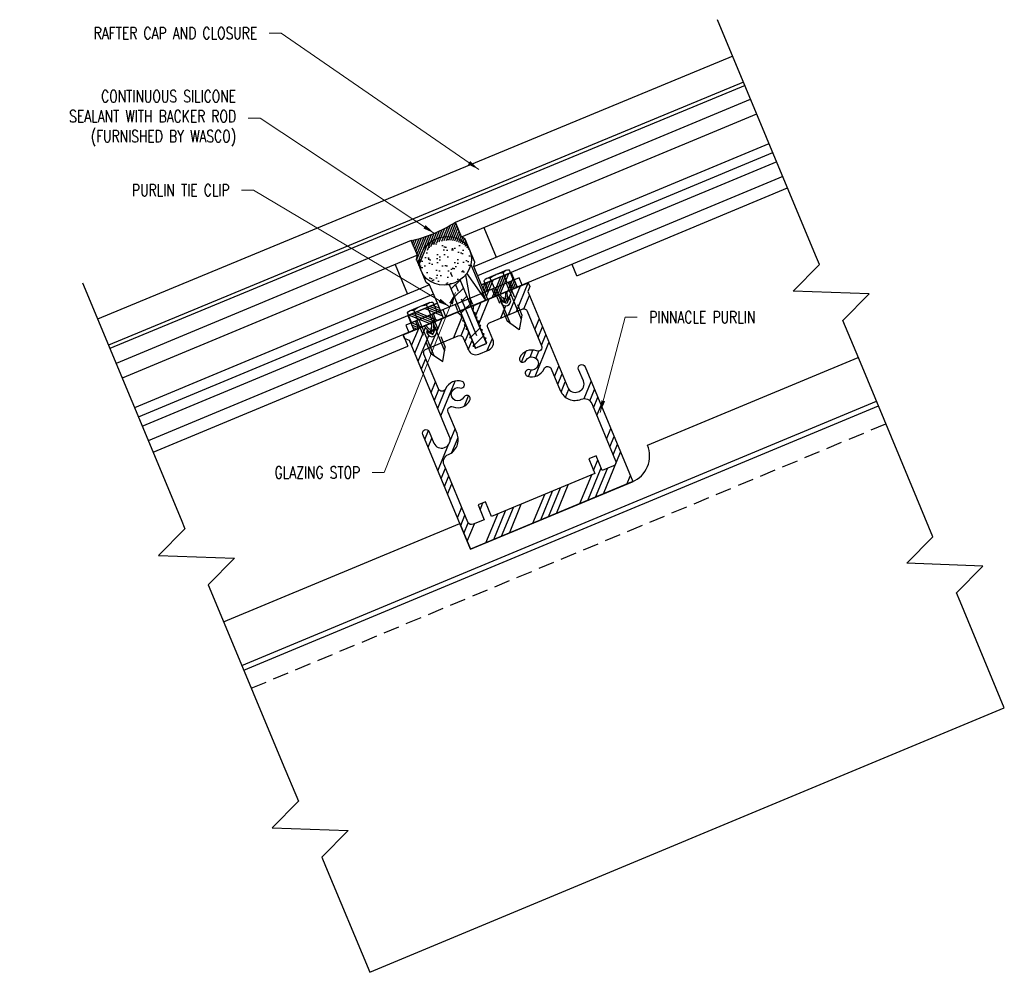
# Model space of a CAD drawing. Header units: inches. Extents: x 211.5 to 226.9, y -42.8 to -27.9.
import ezdxf

# ---------------------------------------------------------------- set-up
doc = ezdxf.new("R2010")
doc.units = ezdxf.units.IN
doc.header["$MEASUREMENT"] = 0
for name, pattern in [('CENTER', [2, 1.25, -0.25, 0.25, -0.25]), ('HIDDEN', [0.375, 0.25, -0.125]), ('HIDDEN2', [0.1875, 0.125, -0.0625])]:
    doc.linetypes.add(name, pattern=pattern)
for name, color, linetype in [('CLIPS', 173, 'Continuous'), ('DIMENSIONS', 2, 'Continuous'), ('Extrusion Hatch', 30, 'Continuous'), ('extrusion_hatch', 30, 'Continuous'), ('EXTRUSIONS', 1, 'Continuous'), ('GASKETS', 7, 'Continuous'), ('GLASS', 5, 'Continuous'), ('hardware', 131, 'Continuous')]:
    doc.layers.add(name, color=color, linetype=linetype)
doc.styles.add('WASCO', font='SIMPLEX.shx', dxfattribs={"width": 0.75})
doc.dimstyles.new('WASCO', dxfattribs={"dimscale": 0, "dimtxt": 0.09375, "dimasz": 0.09375, "dimexe": 0.125, "dimexo": 0.0625, "dimgap": 0.09375, "dimtad": 0, "dimtoh": 1, "dimdec": 5, "dimzin": 3, "dimdsep": 46, "dimlunit": 4, "dimtxsty": 'WASCO', "dimcen": 0, "dimclrd": 256, "dimclre": 256, "dimclrt": 256, "dimaunit": 1, "dimadec": 3, "dimazin": 0, "dimtfac": 0.8, "dimtdec": 5, "dimtofl": 0, "dimtmove": 0, "dimatfit": 0, "dimfxl": 1, "dimfrac": 2, "dimtolj": 1, "dimtzin": 0, "dimlwd": 5, "dimlwe": 5, "dimarcsym": 0})

# ---------------------------------------------------------------- blocks, each defined once
blk = doc.blocks.new('G102')
at = {"layer": 'GASKETS'}
h = blk.add_hatch(dxfattribs=at)
h.set_pattern_fill('ANSI34', color=256, scale=0.25, angle=0.0003506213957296, style=0)
h.set_pattern_definition([(45.00035062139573, (-706.9454918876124, -56.195064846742), (-0.1325833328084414, 0.1325817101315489), []), (45.00035062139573, (-706.9012977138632, -56.19506457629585), (-0.1325833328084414, 0.1325817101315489), []), (45.00035062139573, (-706.857103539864, -56.19506430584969), (-0.1325833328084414, 0.1325817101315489), []), (45.00035062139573, (-706.8129093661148, -56.19506403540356), (-0.1325833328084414, 0.1325817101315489), [])])
h.paths.add_polyline_path([(0.0488451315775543, 0.1280015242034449), (0.0247932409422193, 0.0598401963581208), (0.014485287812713, 0.0598401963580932), (0.014485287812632, -0.0020828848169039), (0.0569116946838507, 0.0403435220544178), (0.0710538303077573, 0.0262013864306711), (2.5876427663e-06, -0.0448498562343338), (-0.0710486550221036, 0.0262013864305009), (-0.0569065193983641, 0.0403435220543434), (-0.0144801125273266, -0.0020828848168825), (-0.0144801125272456, 0.0598401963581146), (-0.0247880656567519, 0.059840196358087), (-0.0488399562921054, 0.128001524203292), (-0.2499974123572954, 0.1280015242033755), (-0.2499989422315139, 0.3780015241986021), (0.2500010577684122, 0.3780015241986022), (0.250002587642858, 0.1280015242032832)])
blk.add_lwpolyline([(0.0488451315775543, 0.1280015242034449), (0.0247932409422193, 0.0598401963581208), (0.014485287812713, 0.0598401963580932), (0.014485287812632, -0.0020828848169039), (0.0569116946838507, 0.0403435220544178), (0.0710538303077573, 0.0262013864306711), (2.5876427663e-06, -0.0448498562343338), (-0.0710486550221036, 0.0262013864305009), (-0.0569065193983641, 0.0403435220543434), (-0.0144801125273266, -0.0020828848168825), (-0.0144801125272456, 0.0598401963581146), (-0.0247880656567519, 0.059840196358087), (-0.0488399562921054, 0.128001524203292), (-0.2499974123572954, 0.1280015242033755), (-0.2499989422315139, 0.3780015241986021), (0.2500010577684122, 0.3780015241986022), (0.250002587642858, 0.1280015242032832)], close=True, dxfattribs=at)
blk = doc.blocks.new('F103S')
at = {"layer": 'hardware'}
for p, q in [((-0.1837835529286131, 0.1744360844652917), (-0.1837835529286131, -0.1736377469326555)), ((0, 0.216506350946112), (-0.1677547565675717, 0.2165063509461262)), ((0, 0.216506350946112), (0, -0.2165063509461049)), ((0, 0.1082531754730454), (-0.1678028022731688, 0.1082531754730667)), ((0.75, 0.0007983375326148), (0.555158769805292, -0.1246008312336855)), ((0.5563992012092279, 0.1253991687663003), (0.75, 0.0007983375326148)), ((1.8e-15, -0.1082531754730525), (-0.1680538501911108, -0.1082531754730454)), ((-0.1677547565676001, -0.2165063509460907), (0, -0.2165063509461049))]:
    blk.add_line(p, q, dxfattribs=at)
at = {"layer": 'hardware', "linetype": 'HIDDEN'}
for p, q in [((0, 0.1253991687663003), (0.5563992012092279, 0.1253991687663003)), ((0, -0.1246008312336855), (0.5551587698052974, -0.1246008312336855))]:
    blk.add_line(p, q, dxfattribs=at)
at = {"layer": 'hardware', "linetype": 'Continuous'}
for p, q in [((0, 0.0923991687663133), (0.6076735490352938, 0.0923991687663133)), ((0, -0.0916008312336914), (0.6064331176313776, -0.0916008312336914))]:
    blk.add_line(p, q, dxfattribs=at)
at = {"layer": 'hardware'}
for centre, radius, start, end in [((-0.0846802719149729, 0.1627176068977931), 0.0989676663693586, 147.0779075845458, 212.8708787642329), ((0.2086991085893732, 7.1e-15), 0.3919634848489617, 163.8534504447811, 196.1465495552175), ((-0.0846802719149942, -0.1627176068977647), 0.0989676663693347, 147.1291212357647, 212.9220924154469)]:
    blk.add_arc(centre, radius, start, end, dxfattribs=at)
blk = doc.blocks.new('F902-FS')
at = {"layer": 'CLIPS', "linetype": 'CENTER', "ltscale": 0.5}
blk.add_line((0, -0.4598477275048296), (0, 0.5894712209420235), dxfattribs=at)
at = {"layer": 'CLIPS', "linetype": 'HIDDEN2', "ltscale": 0.5}
for p, q in [((-0.7980000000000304, 0.125), (-0.7980000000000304, 0)), ((-0.4980000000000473, 0.125), (-0.4980000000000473, 0)), ((-0.125, 0.125), (-0.125, 0)), ((0.1249999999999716, 0.125), (0.1249999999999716, 0)), ((0.4980000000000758, 0.125), (0.4980000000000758, 0)), ((0.7980000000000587, 0.125), (0.7980000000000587, 0))]:
    blk.add_line(p, q, dxfattribs=at)
at = {"layer": 'CLIPS'}
for p, q in [((-0.3355000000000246, 0.125), (-0.3355000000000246, 0)), ((0.3355000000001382, 0.125), (0.3355000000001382, 0))]:
    blk.add_line(p, q, dxfattribs=at)
blk.add_lwpolyline([(-0.9605000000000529, 0.125), (-0.9605000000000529, 0), (0.9605000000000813, 0), (0.9605000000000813, 0.125)], close=True, dxfattribs=at)
at = {"layer": 'hardware', "xscale": -1, "rotation": 90}
blk.add_blockref('F103S', (-0.6480000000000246, 0.125), dxfattribs=at)
at = {"layer": 'hardware', "rotation": 270}
blk.add_blockref('F103S', (0.648000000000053, 0.125), dxfattribs=at)

msp = doc.modelspace()

# ---------------------------------------------------------------- hatches: boundary and pattern name
at = {"lineweight": -3}
h = msp.add_hatch(dxfattribs=at)
h.set_pattern_fill('AR-SAND', color=256, scale=0.1, angle=22.619, style=0)
h.set_pattern_definition([(60.119, (-16.53272452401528, -451.0829133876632), (-0.0799207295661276, 0.1754390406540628), [0, -0.152, 0, -0.17, 0, -0.1625]), (30.11900000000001, (-16.53272452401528, -451.0829133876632), (0.0548248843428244, 0.3285732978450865), [0, -0.082, 0, -0.137, 0, -0.0525]), (350.119, (-16.64626369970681, -451.1302193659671), (0.2872434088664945, 0.1202927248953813), [0, -0.05, 0, -0.18, 0, -0.235]), (340.119, (-16.64626369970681, -451.1302193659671), (0.2437348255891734, 0.1966327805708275), [0, -0.025, 0, -0.118, 0, -0.135])])
edge = h.paths.add_edge_path()
edge.add_ellipse((218.1323231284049, -31.63702560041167), major_axis=(0.3819582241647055, 0.1591424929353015), ratio=0.9030606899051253, start_angle=0, end_angle=360)
at = {"layer": 'Extrusion Hatch', "lineweight": -3}
h = msp.add_hatch(dxfattribs=at)
h.set_pattern_fill('ANSI34', color=256)
h.set_pattern_definition([(45, (0, 0), (-0.5303300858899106, 0.5303300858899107), []), (45, (0.176776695, 0), (-0.5303300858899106, 0.5303300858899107), []), (45, (0.353553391, 0), (-0.5303300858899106, 0.5303300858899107), []), (45, (0.5303300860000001, 0), (-0.5303300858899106, 0.5303300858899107), [])])
h.paths.add_polyline_path([(218.3789328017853, -32.42050919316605), (218.6194888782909, -32.99786832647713), (218.7925668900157, -32.92575555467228), (218.5520108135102, -32.34839642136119)])
edge = h.paths.add_edge_path()
edge.add_ellipse((218.1515238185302, -31.63354039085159), major_axis=(0.3819582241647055, 0.1591424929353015), ratio=0.9030606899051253, start_angle=270.15301887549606, end_angle=284.5999070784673, ccw=False)
edge.add_line((218.2961599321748, -31.97808702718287), (218.4173966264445, -32.26906746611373))
edge.add_line((218.4173966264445, -32.26906746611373), (218.5039356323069, -32.23301108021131))
edge.add_line((218.5039356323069, -32.23301108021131), (218.378881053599, -31.93286732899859))
edge = h.paths.add_edge_path()
edge.add_ellipse((218.1515238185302, -31.63354039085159), major_axis=(0.3819582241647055, 0.1591424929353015), ratio=0.9030606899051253, start_angle=255.7106947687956, end_angle=270.1530188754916, ccw=False)
edge.add_line((218.2059642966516, -32.00536712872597), (218.3308576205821, -32.30512385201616))
edge.add_line((218.3308576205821, -32.30512385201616), (218.4173966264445, -32.26906746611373))
edge.add_line((218.4173966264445, -32.26906746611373), (218.2961599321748, -31.97808702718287))
h.paths.add_polyline_path([(218.5039356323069, -32.23301108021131), (218.4173966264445, -32.26906746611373), (218.4654718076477, -32.38445280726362), (218.5520108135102, -32.34839642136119)])
at = {"layer": 'extrusion_hatch'}
h = msp.add_hatch(dxfattribs=at)
h.set_pattern_fill('ANSI34', color=256, scale=0.75, angle=22.619, style=0)
h.set_pattern_definition([(67.619, (218.4654718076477, -32.38445280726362), (-0.5201281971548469, 0.2141796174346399), []), (67.619, (218.5878564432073, -32.33346137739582), (-0.5201281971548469, 0.2141796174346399), []), (67.619, (218.7102410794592, -32.28246994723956), (-0.5201281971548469, 0.2141796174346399), []), (67.619, (218.8326257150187, -32.23147851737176), (-0.5201281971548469, 0.2141796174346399), [])])
h.paths.add_polyline_path([(217.8657565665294, -32.77309326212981), (217.8511307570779, -32.73798982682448), (217.8802296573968, -32.72586580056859), (217.8164906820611, -32.65485011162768), (217.4870041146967, -32.79213034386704), (217.5112340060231, -32.85028455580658), (217.5897331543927, -32.88268487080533), (218.2154416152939, -34.38444903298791, -0.4142135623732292), (218.1481314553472, -34.54790955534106), (218.13336213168, -34.55406317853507, -0.4142135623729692), (217.969901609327, -34.48675301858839), (217.8946735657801, -34.30619803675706, 1), (217.7940575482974, -34.34811959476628), (218.5423381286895, -36.14406935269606), (221.0808156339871, -35.08641536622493), (220.332535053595, -33.29046560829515, 1), (220.2319190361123, -33.33238716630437), (220.3071470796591, -33.51294214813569, -0.4142135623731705), (220.2398369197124, -33.67640267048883), (220.2250675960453, -33.68255629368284, -0.4142135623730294), (220.0616070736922, -33.61524613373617), (219.435898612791, -32.11348197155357), (219.4681693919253, -32.03492948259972), (219.4439395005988, -31.97677527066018), (219.1144529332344, -32.11405550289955), (219.1199941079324, -32.20931924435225), (219.1490930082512, -32.19719521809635), (219.1637188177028, -32.23229865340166, -1), (219.0196099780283, -32.29234145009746), (219.0049841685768, -32.25723801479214), (219.0340830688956, -32.24511398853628), (218.97034409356, -32.17409829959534), (218.5946439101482, -32.33063338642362), (218.5838881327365, -32.41366385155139), (218.597551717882, -32.44645785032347), (218.6204715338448, -32.44942688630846), (218.6064403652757, -32.46779151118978), (218.624878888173, -32.51204584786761), (218.6477987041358, -32.51501488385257), (218.6337675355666, -32.53337950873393), (218.652206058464, -32.57763384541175), (218.6751258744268, -32.58060288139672), (218.6610947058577, -32.59896750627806), (218.6795332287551, -32.64322184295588), (218.7024530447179, -32.64619087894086), (218.6884218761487, -32.66455550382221), (218.7068603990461, -32.70880984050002), (218.7297802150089, -32.71177887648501), (218.7157490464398, -32.73014350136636), (218.7341875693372, -32.77439783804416), (218.7571073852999, -32.77736687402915), (218.7430762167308, -32.7957314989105), (218.7615147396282, -32.83998583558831), (218.7844345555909, -32.84295487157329), (218.7704033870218, -32.86131949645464), (218.7965577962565, -32.92409274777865), (218.6154979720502, -32.99953113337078), (218.603007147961, -32.96955188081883), (218.5800873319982, -32.96658284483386), (218.5941185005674, -32.94821821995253), (218.57567997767, -32.90396388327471), (218.5527601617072, -32.90099484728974), (218.5667913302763, -32.88263022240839), (218.5483528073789, -32.83837588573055), (218.5254329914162, -32.83540684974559), (218.5394641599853, -32.81704222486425), (218.5210256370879, -32.77278788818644), (218.4981058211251, -32.76981885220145), (218.5121369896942, -32.7514542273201), (218.4936984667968, -32.70719989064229), (218.4707786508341, -32.70423085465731), (218.4848098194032, -32.68586622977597), (218.4663712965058, -32.64161189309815), (218.4434514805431, -32.63864285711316), (218.4574826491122, -32.6202782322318), (218.4390441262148, -32.576023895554), (218.416124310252, -32.57305485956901), (218.4301554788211, -32.55469023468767), (218.4117169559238, -32.51043589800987), (218.388797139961, -32.50746686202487), (218.4028283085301, -32.48910223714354), (218.3362997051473, -32.4382722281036), (217.9605995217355, -32.59480731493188), (217.9661406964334, -32.69007105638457), (217.9952395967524, -32.67794703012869), (218.0098654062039, -32.71305046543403, -1)])
h.paths.add_polyline_path([(218.3484462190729, -32.80560488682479, -0.4142135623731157), (218.4295226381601, -32.83899072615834), (218.5078734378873, -33.02704064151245, 0.4142135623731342), (218.6713326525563, -33.09435026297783), (218.8245662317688, -33.03050565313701, 0.4142135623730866), (218.8918758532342, -32.86704643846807), (218.8135250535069, -32.67899652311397, -0.4142135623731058), (218.8469108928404, -32.59792010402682), (219.3481462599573, -32.38908091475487, -0.4142139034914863), (219.4292227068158, -32.42246682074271), (219.6540909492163, -32.96217532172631, -0.6601519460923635), (219.5745353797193, -33.04386188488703, 0.3864122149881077), (219.3111414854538, -33.14575979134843, 0.5162213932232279), (219.3509588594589, -33.22060913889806, 0.3284123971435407), (219.4061342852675, -33.19280024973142, -2.170601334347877), (219.4669384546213, -33.33873646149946, 0.3178372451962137), (219.4096274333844, -33.35664679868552, 0.5286993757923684), (219.4334485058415, -33.43930912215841, 0.3864115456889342), (219.6912720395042, -33.32404270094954, -0.66015194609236), (219.8052927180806, -33.32507618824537), (219.946221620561, -33.66332104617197, 0.4142139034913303), (220.2731427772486, -33.79794163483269, -0.4142135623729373), (220.4366032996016, -33.86525179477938), (220.8093782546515, -34.75994973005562, -0.4142135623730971), (220.775992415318, -34.84102614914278), (220.6024528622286, -34.91333122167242), (220.5063024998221, -34.68256053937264), (220.3909171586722, -34.73063572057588), (220.4870675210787, -34.96140640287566), (218.8716727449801, -35.63445893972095), (218.7755223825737, -35.40368825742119), (218.6601370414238, -35.45176343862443), (218.7562874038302, -35.68253412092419), (218.5827478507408, -35.75483919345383, -0.4142135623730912), (218.5016714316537, -35.72145335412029), (218.1288964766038, -34.82675541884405, -0.4142135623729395), (218.1962066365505, -34.66329489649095, 0.4142139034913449), (218.3308268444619, -34.33637358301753), (218.190089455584, -33.99859059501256, -0.6601519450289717), (218.2696448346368, -33.91690384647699, 0.3864115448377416), (218.5330382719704, -33.81500576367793, 0.5286993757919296), (218.4911188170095, -33.73988411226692, 0.3178372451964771), (218.4380454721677, -33.7679653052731, -2.170601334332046), (218.3772413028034, -33.62202909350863, 0.328412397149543), (218.4358391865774, -33.60243445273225, 0.5162213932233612), (218.4107312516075, -33.52145643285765, 0.3864122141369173), (218.1529075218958, -33.63672330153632, -0.6585018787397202), (218.0389971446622, -33.63595311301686), (217.8138250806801, -33.09552061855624, -0.4142142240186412), (217.847210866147, -33.01444407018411)], flags=16)
h.paths.add_polyline_path([(218.4470089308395, -35.38086148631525), (218.6543419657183, -35.29447639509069), (218.6173197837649, -35.20561938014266), (218.4099867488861, -35.29200447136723)], flags=8)
h.paths.add_polyline_path([(218.4843745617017, -35.46691545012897), (218.5712999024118, -35.43069809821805), (218.5374970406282, -35.34956778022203), (218.4505716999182, -35.38578513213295)], flags=8)
h.paths.add_polyline_path([(218.3694877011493, -35.19480262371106), (218.628975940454, -35.08668712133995), (218.5919537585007, -34.99783010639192), (218.332465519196, -35.10594560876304)], flags=8)
h.paths.add_polyline_path([(218.4082483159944, -35.28783205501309), (218.7025066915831, -35.16522961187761), (218.6654845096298, -35.07637259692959), (218.371226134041, -35.19897504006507)], flags=8)
h.paths.add_polyline_path([(218.6705972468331, -35.38932596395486), (218.7787710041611, -35.34425548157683), (218.7449681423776, -35.26312516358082), (218.6367943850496, -35.30819564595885)], flags=8)
at = {"layer": 'GASKETS', "lineweight": -3}
h = msp.add_hatch(dxfattribs=at)
h.set_pattern_fill('ANSI31', color=256, scale=0.25, angle=22.619, style=0)
h.set_pattern_definition([(67.619, (-16.48896415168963, -451.1383833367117), (-0.0288960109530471, 0.0118988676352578), [])])
edge = h.paths.add_edge_path()
edge.add_ellipse((218.1760835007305, -31.69249554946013), major_axis=(0.3819582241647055, 0.1591424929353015), ratio=0.9030606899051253, start_angle=0, end_angle=180.000225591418, ccw=False)
edge.add_line((218.5580417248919, -31.53335305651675), (218.4581887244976, -31.29369240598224))
edge.add_line((218.4581887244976, -31.29369240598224), (218.4029782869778, -31.25942057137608))
edge.add_line((218.4029782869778, -31.25942057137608), (218.3068290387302, -31.02864942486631))
edge.add_arc((217.1719806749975, -29.28254610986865), 2.082488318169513, 282.21686875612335, 303.0211272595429, ccw=False)
edge.add_line((217.6126613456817, -31.31787363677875), (217.7088128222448, -31.54864385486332))
edge.add_line((217.7088128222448, -31.54864385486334), (217.6942699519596, -31.61197833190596))
edge.add_line((217.6942699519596, -31.61197833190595), (217.7941259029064, -31.85163954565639))

# ---------------------------------------------------------------- linework, layer by layer
at = {"layer": 'EXTRUSIONS', "lineweight": -3}
for p, q in [((222.6416204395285, -28.43210352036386), (212.7099505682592, -32.54614665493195)), ((222.8121915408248, -28.84149157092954), (212.8805216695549, -32.95553470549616)), ((222.833917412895, -28.89363588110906), (212.9022475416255, -33.00767901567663)), ((218.2059642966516, -32.00536712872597), (218.6194888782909, -32.99786832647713)), ((218.7925668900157, -32.92575555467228), (218.3788810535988, -31.93286732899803)), ((218.6194888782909, -32.99786832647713), (218.7925668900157, -32.92575555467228))]:
    msp.add_line(p, q, dxfattribs=at)
at = {"layer": 'EXTRUSIONS'}
for points in [[(219.435898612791, -32.11348197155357), (220.0616070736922, -33.61524613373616, 0.4142135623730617), (220.2250675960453, -33.68255629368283), (220.2398369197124, -33.67640267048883, 0.4142135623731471), (220.3071470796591, -33.51294214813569), (220.2319190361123, -33.33238716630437, -0.9999999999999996), (220.332535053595, -33.29046560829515), (221.0808156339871, -35.08641536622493), (218.5423381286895, -36.14406935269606), (217.7940575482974, -34.34811959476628, -1), (217.8946735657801, -34.30619803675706), (217.969901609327, -34.4867530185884, 0.4142135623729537), (218.13336213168, -34.55406317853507), (218.1481314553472, -34.54790955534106, 0.4142135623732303), (218.2154416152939, -34.38444903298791), (217.5897331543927, -32.88268487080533), (217.5112340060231, -32.85028455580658), (217.4870041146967, -32.79213034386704), (217.8164906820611, -32.65485011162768), (217.8802296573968, -32.72586580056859), (217.8511307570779, -32.73798982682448), (217.8657565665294, -32.77309326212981, 0.9999999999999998), (218.0098654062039, -32.71305046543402), (217.9952395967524, -32.67794703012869), (217.9661406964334, -32.69007105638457), (217.9605995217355, -32.59480731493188), (218.3362997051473, -32.4382722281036), (218.4028283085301, -32.48910223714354), (218.388797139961, -32.50746686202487), (218.4117169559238, -32.51043589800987), (218.4301554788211, -32.55469023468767), (218.416124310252, -32.57305485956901), (218.4390441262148, -32.576023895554), (218.4574826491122, -32.6202782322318), (218.4434514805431, -32.63864285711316), (218.4663712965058, -32.64161189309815), (218.4848098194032, -32.68586622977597), (218.4707786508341, -32.70423085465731), (218.4936984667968, -32.70719989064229), (218.5121369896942, -32.7514542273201), (218.4981058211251, -32.76981885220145), (218.5210256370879, -32.77278788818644), (218.5394641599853, -32.81704222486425), (218.5254329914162, -32.83540684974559), (218.5483528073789, -32.83837588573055), (218.5667913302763, -32.88263022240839), (218.5527601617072, -32.90099484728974), (218.57567997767, -32.90396388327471), (218.5941185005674, -32.94821821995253), (218.5800873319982, -32.96658284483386), (218.603007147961, -32.96955188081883), (218.6154979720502, -32.99953113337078), (218.7965577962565, -32.92409274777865), (218.7704033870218, -32.86131949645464), (218.7844345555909, -32.84295487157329), (218.7615147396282, -32.83998583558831), (218.7430762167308, -32.7957314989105), (218.7571073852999, -32.77736687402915), (218.7341875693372, -32.77439783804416), (218.7157490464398, -32.73014350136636), (218.7297802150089, -32.71177887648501), (218.7068603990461, -32.70880984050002), (218.6884218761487, -32.66455550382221), (218.7024530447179, -32.64619087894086), (218.6795332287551, -32.64322184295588), (218.6610947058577, -32.59896750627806), (218.6751258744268, -32.58060288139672), (218.652206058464, -32.57763384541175), (218.6337675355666, -32.53337950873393), (218.6477987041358, -32.51501488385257), (218.624878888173, -32.51204584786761), (218.6064403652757, -32.46779151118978), (218.6204715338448, -32.44942688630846), (218.597551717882, -32.44645785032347), (218.5838881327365, -32.41366385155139), (218.5946439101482, -32.33063338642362), (218.97034409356, -32.17409829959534), (219.0340830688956, -32.24511398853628), (219.0049841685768, -32.25723801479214), (219.0196099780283, -32.29234145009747, 0.9999999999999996), (219.1637188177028, -32.23229865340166), (219.1490930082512, -32.19719521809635), (219.1199941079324, -32.20931924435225), (219.1144529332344, -32.11405550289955), (219.4439395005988, -31.97677527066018), (219.4681693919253, -32.03492948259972)], [(220.8093782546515, -34.75994973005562, -0.4142135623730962), (220.775992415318, -34.84102614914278), (220.6024528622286, -34.91333122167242), (220.5063024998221, -34.68256053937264), (220.3909171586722, -34.73063572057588), (220.4870675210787, -34.96140640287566), (218.8716727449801, -35.63445893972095), (218.7755223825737, -35.40368825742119), (218.6601370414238, -35.45176343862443), (218.7562874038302, -35.68253412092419), (218.5827478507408, -35.75483919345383, -0.4142135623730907), (218.5016714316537, -35.72145335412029), (218.1288964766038, -34.82675541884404, -0.4142135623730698), (218.1962066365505, -34.66329489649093, 0.4142139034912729), (218.3308268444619, -34.33637358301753), (218.190089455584, -33.99859059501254, -0.6601519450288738), (218.2696448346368, -33.91690384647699, 0.3864115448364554), (218.5330382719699, -33.81500576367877, 0.5286993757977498), (218.4911188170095, -33.73988411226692, 0.3178372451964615), (218.4380454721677, -33.76796530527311, -2.170601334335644), (218.3772413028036, -33.62202909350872, 0.3284123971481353), (218.4358391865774, -33.60243445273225, 0.5162213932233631), (218.4107312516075, -33.52145643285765, 0.3864122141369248), (218.1529075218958, -33.63672330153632, -0.6618037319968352), (218.0387778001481, -33.63542666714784), (217.8138250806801, -33.09552061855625, -0.4142142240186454), (217.847210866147, -33.01444407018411), (218.3484462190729, -32.80560488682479, -0.4142135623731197), (218.4295226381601, -32.83899072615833), (218.5078734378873, -33.02704064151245, 0.4142135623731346), (218.6713326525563, -33.09435026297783), (218.8245662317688, -33.03050565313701, 0.4142135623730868), (218.8918758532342, -32.86704643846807), (218.8135250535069, -32.67899652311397, -0.4142135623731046), (218.8469108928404, -32.59792010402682), (219.3481462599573, -32.38908091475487, -0.4142139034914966), (219.4292227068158, -32.42246682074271), (219.6540909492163, -32.96217532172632, -0.660151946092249), (219.5745353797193, -33.04386188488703, 0.3864122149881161), (219.3111414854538, -33.14575979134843, 0.5162213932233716), (219.3509588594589, -33.22060913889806, 0.3284123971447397), (219.4061342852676, -33.1928002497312, -2.170601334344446), (219.4669384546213, -33.33873646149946, 0.3178372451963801), (219.4096274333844, -33.35664679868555, 0.528699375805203), (219.4334485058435, -33.43930912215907, 0.3864115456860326), (219.6912720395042, -33.32404270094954, -0.660151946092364), (219.8052927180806, -33.32507618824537), (219.946221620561, -33.66332104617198, 0.41421390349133), (220.2731427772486, -33.79794163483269, -0.4142135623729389), (220.4366032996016, -33.86525179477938)]]:
    msp.add_lwpolyline(points, format="xyb", close=True, dxfattribs=at)
at = {"layer": 'GASKETS'}
for p, q in [((218.5492346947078, -31.69170990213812), (218.7827814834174, -32.25224602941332)), ((218.4643511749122, -31.85578966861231), (218.5520108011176, -32.34839639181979)), ((218.7827814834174, -32.25224602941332), (218.4850677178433, -31.82939262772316)), ((218.5520108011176, -32.34839639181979), (218.3788810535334, -31.93286732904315)), ((218.7827814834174, -32.25224602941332), (218.5520108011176, -32.34839639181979))]:
    msp.add_line(p, q, dxfattribs=at)
at = {"layer": 'GASKETS', "lineweight": -3}
msp.add_arc((217.1719806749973, -29.28254610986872), 2.082488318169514, 282.216868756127, 303.021127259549, dxfattribs=at)
msp.add_ellipse((218.1515238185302, -31.63354039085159), major_axis=(0.3819582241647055, 0.1591424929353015), ratio=0.9030606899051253, dxfattribs=at)
at = {"layer": 'GLASS'}
for p, q in [((218.3068290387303, -31.02864942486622), (222.922242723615, -29.105642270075)), ((218.4029761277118, -31.25942147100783), (223.0183930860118, -29.33641295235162)), ((218.5952703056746, -31.72096556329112), (223.2106938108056, -29.79795431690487)), ((218.6553622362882, -31.86519809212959), (223.2707877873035, -29.94218599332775)), ((223.3308944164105, -30.08644803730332), (218.7154668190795, -32.00946098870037)), ((218.4029761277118, -31.25942147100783), (218.3068290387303, -31.02864942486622)), ((217.6145104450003, -31.31710323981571), (212.9990968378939, -33.24011058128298)), ((217.7106640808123, -31.54787255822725), (217.6145104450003, -31.31710323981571)), ((218.4581862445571, -31.29369382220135), (218.4029761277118, -31.25942147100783)), ((218.6098143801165, -31.6576313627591), (218.4581862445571, -31.29369382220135)), ((217.7106640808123, -31.54787255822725), (213.0952472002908, -33.47088126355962)), ((217.696121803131, -31.61120717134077), (217.7106640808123, -31.54787255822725)), ((217.8477602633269, -31.97514041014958), (217.696121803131, -31.61120717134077)), ((218.5952703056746, -31.72096556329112), (218.6098143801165, -31.6576313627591)), ((218.7154668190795, -32.00946098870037), (218.5952703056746, -31.72096556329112)), ((217.9029713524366, -32.00941119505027), (213.2875479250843, -33.93242262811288)), ((217.9029713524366, -32.00941119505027), (217.8477602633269, -31.97514041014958)), ((218.0231760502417, -32.29790321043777), (217.9029713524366, -32.00941119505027)), ((217.9630673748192, -32.15364201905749), (213.3476419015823, -34.07665430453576)), ((213.4077485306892, -34.22091634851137), (218.0231760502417, -32.29790321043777))]:
    msp.add_line(p, q, dxfattribs=at)
at = {"layer": 'GLASS', "lineweight": -3, "extrusion": (3e-16, -1e-16, -1)}
msp.add_line((218.7491284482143, -31.11520323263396), (218.9414254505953, -31.5767461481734), dxfattribs=at)
at = {"layer": 'GLASS', "lineweight": -3, "extrusion": (-2e-16, -3e-16, -1)}
msp.add_line((217.3645158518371, -31.69210061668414), (217.5568202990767, -32.15364043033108), dxfattribs=at)
at = {"layer": 'hardware', "lineweight": -3}
for p, q in [((223.9381885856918, -31.54399939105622), (222.4050361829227, -27.86427716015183)), ((223.4270506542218, -30.31721619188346), (213.5038929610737, -34.45168942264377)), ((220.2045204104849, -31.86802220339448), (223.5009450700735, -30.49457033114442)), ((223.9994596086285, -31.69105609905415), (223.9381885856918, -31.54399939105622)), ((220.2045204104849, -31.86802220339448), (220.1306259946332, -31.69066806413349)), ((223.5878393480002, -32.10682366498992), (223.9994596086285, -31.69105609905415)), ((212.4733663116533, -31.97832029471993), (214.0150308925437, -35.67847262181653)), ((224.7762524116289, -32.15173990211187), (223.5878393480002, -32.10682366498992)), ((224.3646321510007, -32.56750746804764), (224.7762524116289, -32.15173990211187)), ((224.6128633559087, -33.16328769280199), (224.3646321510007, -32.56750746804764)), ((213.5777873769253, -34.62904356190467), (217.5608985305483, -32.96948448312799)), ((221.3084679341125, -34.51760892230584), (224.604892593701, -33.14415705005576)), ((225.5215065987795, -35.34412420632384), (224.6128633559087, -33.16328769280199)), ((214.9666331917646, -37.96241525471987), (224.8897908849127, -33.82794202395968)), ((214.9979422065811, -38.0375600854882), (224.9210998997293, -33.90308685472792)), ((221.0808156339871, -35.08641536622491), (221.0807831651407, -35.08633743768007)), ((225.7734561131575, -35.94882875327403), (225.5215065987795, -35.34412420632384)), ((214.0150308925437, -35.67847262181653), (214.0763019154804, -35.8255293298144)), ((214.0763019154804, -35.8255293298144), (213.6646816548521, -36.24129689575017)), ((214.6817349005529, -37.27863028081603), (218.3740749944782, -35.74022065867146)), ((225.3618358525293, -36.3645963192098), (225.7734561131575, -35.94882875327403)), ((213.6646816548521, -36.24129689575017), (214.8530947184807, -36.28621313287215)), ((214.8530947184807, -36.28621313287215), (214.4414744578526, -36.70198069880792)), ((226.5502489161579, -36.40951255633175), (225.3618358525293, -36.3645963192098)), ((226.1386286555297, -36.82528012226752), (226.5502489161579, -36.40951255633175)), ((214.4414744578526, -36.70198069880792), (214.6897056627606, -37.29776092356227)), ((226.1961810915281, -36.96341184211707), (226.1386286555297, -36.82528012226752)), ((226.8884637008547, -38.62496075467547), (226.1961810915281, -36.96341184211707)), ((214.6897056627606, -37.29776092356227), (215.5983489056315, -39.47859743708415)), ((216.9653060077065, -42.75943398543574), (226.8884637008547, -38.62496075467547)), ((215.5983489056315, -39.47859743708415), (215.8502984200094, -40.08330198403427)), ((215.8502984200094, -40.08330198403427), (215.4386781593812, -40.49906954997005)), ((215.4386781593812, -40.49906954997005), (216.6270912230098, -40.54398578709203)), ((216.6270912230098, -40.54398578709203), (216.2154709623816, -40.95975335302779)), ((216.2154709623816, -40.95975335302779), (216.2730233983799, -41.09788507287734)), ((216.2730233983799, -41.09788507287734), (216.9653060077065, -42.75943398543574))]:
    msp.add_line(p, q, dxfattribs=at)
at = {"layer": 'hardware', "linetype": 'HIDDEN', "lineweight": -3}
msp.add_line((215.1144499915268, -38.31719065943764), (225.037607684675, -34.18271742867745), dxfattribs=at)
at = {"layer": 'hardware', "lineweight": -3}
for points in [[(217.4870041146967, -32.79213034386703), (217.5608985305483, -32.96948448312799)], [(218.3740749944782, -35.74022065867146), (218.5423381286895, -36.14406935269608), (221.0728823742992, -35.08972075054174)], [(218.3740749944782, -35.74022065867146), (218.5423381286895, -36.14406935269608)]]:
    msp.add_lwpolyline(points, dxfattribs=at)
msp.add_arc((220.9046192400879, -34.68587205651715), 0.4375, 292.6189999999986, 22.61900000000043, dxfattribs=at)

# ---------------------------------------------------------------- block references
at = {"layer": 'GASKETS', "lineweight": -3, "rotation": 22.619}
msp.add_blockref('G102', (219.0916270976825, -32.26223327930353), dxfattribs=at)
at = {"layer": 'GASKETS', "lineweight": -3, "xscale": -1, "rotation": 22.61900000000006}
msp.add_blockref('G102', (217.937775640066, -32.74298427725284), dxfattribs=at)
at = {"layer": 'hardware', "lineweight": -3, "rotation": 22.619}
msp.add_blockref('F902-FS', (218.4654718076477, -32.38445280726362), dxfattribs=at)

# ---------------------------------------------------------------- texts
at = {"layer": 'DIMENSIONS', "lineweight": -3, "char_height": 0.1875, "style": 'WASCO'}
for s, insert, attachment_point in [('RAFTER CAP AND CLOSURE', (215.2058318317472, -28.07571064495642), 6), ('CONTINUOUS SILICONE\\PSEALANT WITH BACKER ROD\\P(FURNISHED BY WASCO)', (214.8758752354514, -29.4056887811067), 6), ('\\A1;PURLIN TIE CLIP', (214.7745176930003, -30.53014820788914), 6), ('PINNACLE PURLIN', (221.3374266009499, -32.51619275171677), 4), (' GLAZING STOP', (216.8167479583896, -34.94389759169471), 6)]:
    msp.add_mtext(s, dxfattribs=dict(at, insert=insert, attachment_point=attachment_point))

# ---------------------------------------------------------------- leaders
at = {"layer": 'DIMENSIONS', "lineweight": -3, "annotation_type": 0, "has_hookline": 1}
for points, override, hookline_direction, text_width in [([(218.6731735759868, -30.20777209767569), (215.5808318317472, -28.07571064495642), (215.3933318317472, -28.07571064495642)], {"dimscale": 2, "dimgap": 0.09375, "dimtad": 0}, 1, 2.953125), ([(217.9783267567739, -31.20548432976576), (215.2508752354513, -29.4056887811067), (215.0633752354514, -29.4056887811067)], {"dimscale": 2, "dimgap": 0.09375, "dimtad": 0}, 1, 3.020089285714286), ([(218.2179507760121, -32.35168035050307), (215.1495176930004, -30.53014820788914), (214.9620176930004, -30.53014820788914)], {"dimscale": 2}, 1, 1.700892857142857), ([(218.3059946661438, -32.13097119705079), (217.1917479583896, -34.94389759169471), (217.0042479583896, -34.94389759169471)], {"dimscale": 2}, 1, 1.627232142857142), ([(220.5691601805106, -34.00498920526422), (220.9624266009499, -32.51619275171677), (221.1499266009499, -32.51619275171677)], {"dimscale": 2}, 0, 1.834821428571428)]:
    msp.add_leader(points, dimstyle='WASCO', override=override, dxfattribs=dict(at, hookline_direction=hookline_direction, text_width=text_width))

doc.saveas('drawing.dxf')
